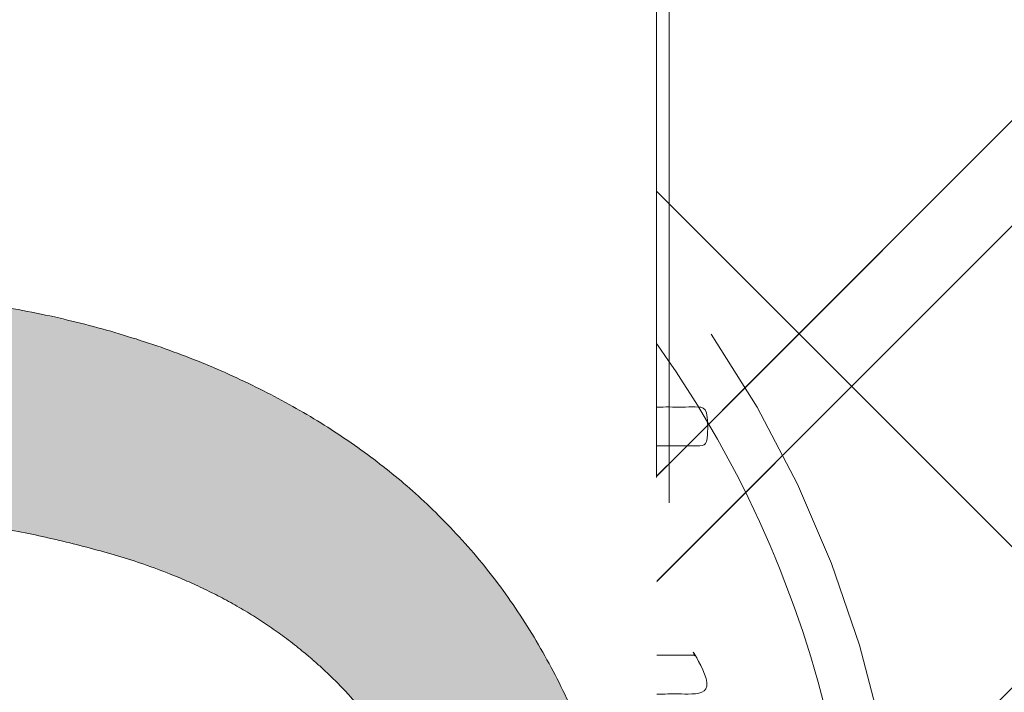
# Model space of a CAD drawing. Header units: inches. Extents: x -434 to -285, y -58 to 33.
# Tile 96 of 103: x -302.18 to -300.64, y 25.12 to 26.18. Entities that reach past the tile are written whole.
import ezdxf

# ---------------------------------------------------------------- set-up
doc = ezdxf.new("R2010")
doc.units = ezdxf.units.IN
doc.header["$LTSCALE"] = 32
doc.header["$MEASUREMENT"] = 0
doc.linetypes.add('Dash Style-1', pattern=[0.083328, 0.041656, -0.041672])
for name, color, linetype, lineweight in [('Black', 7, 'Continuous', 18), ('DashLine', 7, 'Dash Style-1', 13), ('DashLineFill', 7, 'Dash Style-1', 13), ('Drawing', 7, 'Continuous', 18), ('Metal-Black', 7, 'Continuous', 18), ('Metal-DeskStructure', 7, 'Continuous', 13), ('None', 7, 'Continuous', 18), ('Plastic-BracketCover', 7, 'Continuous', 13), ('SolidLine', 7, 'Continuous', 15), ('Wood_1-H', 7, 'Continuous', 13)]:
    doc.layers.add(name, color=color, linetype=linetype, lineweight=lineweight)
doc.layers.add('Metal-Leg', color=7, linetype='Continuous', lineweight=18, true_color=0x4c4c4c)
pattern_1 = [(45, (0, 0), (-1.613, 1.9357), []), (45, (-1.0608, 1.0608), (-0.472346, 0.41676), [])]

# ---------------------------------------------------------------- blocks, each defined once
blk = doc.blocks.new('1BRPFX-Ped_Plate (2D)')
at = {"layer": 'DashLineFill', "linetype": 'Continuous', "lineweight": 13}
h = blk.add_hatch(dxfattribs=at)
h.set_pattern_fill('Steel', color=253, style=0, pattern_type=2)
h.set_pattern_definition(pattern_1)
edge = h.paths.add_edge_path()
edge.add_arc((-4.1457, 1.7047), 0.126, 90, 180, ccw=False)
edge.add_line((-4.1457, 1.8307), (4.1457, 1.8307))
edge.add_arc((4.1457, 1.7047), 0.126, 0, 90, ccw=False)
edge.add_line((4.2717, 1.7047), (4.2717, -1.7047))
edge.add_arc((4.1457, -1.7047), 0.126, 270, 360, ccw=False)
edge.add_line((4.1457, -1.8307), (-4.1457, -1.8307))
edge.add_arc((-4.1457, -1.7047), 0.126, 180, 270, ccw=False)
edge.add_line((-4.2717, -1.7047), (-4.2717, 1.7047))
at = {"layer": 'SolidLine', "flags": 128}
blk.add_lwpolyline([(1.2795, 1.408), (1.2921, 1.4074), (1.3046, 1.4056), (1.3168, 1.4025), (1.3287, 1.3982), (1.3401, 1.3929), (1.3509, 1.3864), (1.361, 1.3789), (1.3704, 1.3704), (1.3789, 1.361), (1.3864, 1.3509), (1.3929, 1.3401), (1.3982, 1.3287), (1.4025, 1.3168), (1.4056, 1.3046), (1.4074, 1.2921), (1.408, 1.2795), (1.4074, 1.2669), (1.4056, 1.2545), (1.4025, 1.2422), (1.3982, 1.2304), (1.3929, 1.219), (1.3864, 1.2081), (1.3789, 1.198), (1.3704, 1.1887), (1.361, 1.1802), (1.3509, 1.1727), (1.3401, 1.1662), (1.3287, 1.1608), (1.3168, 1.1566), (1.3046, 1.1535), (1.2921, 1.1516), (1.2795, 1.151), (1.2669, 1.1516), (1.2545, 1.1535), (1.2422, 1.1566), (1.2304, 1.1608), (1.219, 1.1662), (1.2081, 1.1727), (1.198, 1.1802), (1.1887, 1.1887), (1.1802, 1.198), (1.1727, 1.2081), (1.1662, 1.219), (1.1608, 1.2304), (1.1566, 1.2422), (1.1535, 1.2545), (1.1516, 1.2669), (1.151, 1.2795), (1.1516, 1.2921), (1.1535, 1.3046), (1.1566, 1.3168), (1.1608, 1.3287), (1.1662, 1.3401), (1.1727, 1.3509), (1.1802, 1.361), (1.1887, 1.3704), (1.198, 1.3789), (1.2081, 1.3864), (1.219, 1.3929), (1.2304, 1.3982), (1.2422, 1.4025), (1.2545, 1.4056), (1.2669, 1.4074)], close=True, dxfattribs=at)
blk.add_lwpolyline([(0.4571, 1.0851), (0.4952, 1.108), (0.5354, 1.127), (0.5772, 1.1419), (0.6203, 1.1527), (0.6643, 1.1592), (0.7087, 1.1614), (0.753, 1.1592), (0.797, 1.1527), (0.8401, 1.1419), (0.8819, 1.127), (0.9221, 1.108), (0.9602, 1.0851), (0.9959, 1.0586), (1.0288, 1.0288), (1.0586, 0.9959), (1.0851, 0.9602), (1.108, 0.9221), (1.127, 0.8819), (1.1419, 0.8401), (1.1527, 0.797), (1.1592, 0.753), (1.1614, 0.7087), (1.1592, 0.6643), (1.1527, 0.6203), (1.1419, 0.5772), (1.127, 0.5354), (1.108, 0.4952), (1.0851, 0.4571), (1.0586, 0.4214)], dxfattribs=at)
blk = doc.blocks.new('Group-1')
at = {"layer": 'Plastic-BracketCover', "color": 7}
for points, knots in [([(1.3816, 0.8841), (1.4638, 0.8841), (1.5496, 0.8841), (1.5533, 0.8804), (1.5551, 0.8731), (1.557, 0.862), (1.557, 0.8454), (1.5551, 0.8343), (1.5533, 0.8269), (1.5496, 0.8232), (1.4638, 0.8232), (1.3816, 0.8232), (1.2552, 0.7605), (1.1288, 0.6977), (1.1196, 0.694), (1.1122, 0.6922), (1.1067, 0.6959), (1.1048, 0.7107), (1.1048, 0.7328), (1.1067, 0.7457), (1.1085, 0.7531), (1.114, 0.7568), (1.1177, 0.7586), (1.1814, 0.7891), (1.2451, 0.8195), (1.2635, 0.8288), (1.3041, 0.8454), (1.3244, 0.8546), (1.3244, 0.8555), (1.3244, 0.8564), (1.2838, 0.8712), (1.2469, 0.8897), (1.1823, 0.9201), (1.1177, 0.9506), (1.114, 0.9524), (1.1085, 0.9561), (1.1067, 0.9635), (1.1048, 0.9746), (1.1048, 0.9967), (1.1076, 1.0161), (1.1214, 1.0133), (1.1288, 1.0096), (1.2552, 0.9469), (1.3816, 0.8841)], [0, 0, 0, 0.052467, 0.054825, 0.057183, 0.059541, 0.0619, 0.064847, 0.067795, 0.070742, 0.07369, 0.139274, 0.139274, 0.25198, 0.25198, 0.259917, 0.267854, 0.275791, 0.283727, 0.291664, 0.299601, 0.307538, 0.315474, 0.315474, 0.451211, 0.451211, 0.490894, 0.530578, 0.530578, 0.53222, 0.53222, 0.609102, 0.609102, 0.742141, 0.742141, 0.749829, 0.757517, 0.765205, 0.772893, 0.783657, 0.805184, 0.815947, 0.815947, 1, 1, 1]), ([(1.1325, 0.6701), (1.1399, 0.6701), (1.1491, 0.6682), (1.1546, 0.6646), (1.1583, 0.6609), (1.1583, 0.576), (1.1583, 0.4948), (1.234, 0.4948), (1.3097, 0.4948), (1.3097, 0.5723), (1.3097, 0.6516), (1.3134, 0.6553), (1.3189, 0.659), (1.3281, 0.6609), (1.341, 0.6609), (1.3503, 0.659), (1.3558, 0.6553), (1.3595, 0.6516), (1.3595, 0.5723), (1.3595, 0.4948), (1.4527, 0.4948), (1.5477, 0.4948), (1.5533, 0.4911), (1.5551, 0.4837), (1.557, 0.4726), (1.557, 0.456), (1.5551, 0.4449), (1.5533, 0.4376), (1.5477, 0.4339), (1.3383, 0.4339), (1.1177, 0.4339), (1.1067, 0.4486), (1.1067, 0.5566), (1.1067, 0.6609), (1.1104, 0.6646), (1.1159, 0.6682), (1.127, 0.6701), (1.1325, 0.6701)], [0, 0, 0, 0.005582, 0.011164, 0.016746, 0.022328, 0.14513, 0.14513, 0.259559, 0.259559, 0.376779, 0.37957, 0.382361, 0.385152, 0.387943, 0.390037, 0.39213, 0.394223, 0.396316, 0.484232, 0.484232, 0.589939, 0.592032, 0.594126, 0.596219, 0.598312, 0.599987, 0.601661, 0.603336, 0.605011, 0.7934, 0.805122, 0.816844, 0.976556, 0.982417, 0.988278, 0.994139, 1, 1, 1]), ([(1.2377, 0.3644), (1.2728, 0.3644), (1.3263, 0.3423), (1.3632, 0.3017), (1.3853, 0.2426), (1.3853, 0.1753), (1.3853, 0.1504), (1.4656, 0.1504), (1.5496, 0.1504), (1.5533, 0.1467), (1.5551, 0.1393), (1.557, 0.1282), (1.557, 0.1116), (1.5551, 0.1005), (1.5533, 0.0932), (1.5496, 0.0895), (1.3392, 0.0895), (1.1196, 0.0895), (1.1067, 0.1042), (1.1067, 0.1614), (1.1067, 0.2242), (1.1104, 0.25), (1.1177, 0.2869), (1.1399, 0.3238), (1.1713, 0.3515), (1.2137, 0.3644), (1.2377, 0.3644)], [0, 0, 0, 0.066268, 0.132535, 0.198803, 0.26507, 0.303966, 0.303966, 0.429297, 0.43506, 0.440822, 0.446584, 0.452347, 0.456957, 0.461567, 0.466177, 0.470786, 0.728938, 0.745073, 0.761208, 0.845107, 0.870922, 0.896738, 0.922553, 0.948369, 0.974184, 1, 1, 1]), ([(1.2432, 0.3017), (1.2155, 0.3017), (1.1786, 0.2814), (1.162, 0.2519), (1.1565, 0.2205), (1.1565, 0.1771), (1.1565, 0.1504), (1.246, 0.1504), (1.3355, 0.1504), (1.3355, 0.1771), (1.3355, 0.2297), (1.3226, 0.2666), (1.2968, 0.2906), (1.2635, 0.3017), (1.2432, 0.3017)], [0, 0, 0, 0.053098, 0.106195, 0.159293, 0.212391, 0.297937, 0.297937, 0.584068, 0.584068, 0.669615, 0.752211, 0.834807, 0.917404, 1, 1, 1]), ([(1.5459, 0.0265), (1.5496, 0.0265), (1.5533, 0.0246), (1.5551, 0.0172), (1.557, 0.0043), (1.557, -0.0141), (1.5551, -0.0252), (1.5533, -0.0326), (1.5477, -0.0363), (1.5422, -0.0381), (1.4896, -0.0584), (1.437, -0.0787), (1.4186, -0.0861), (1.389, -0.1009), (1.3669, -0.123), (1.3558, -0.1526), (1.3558, -0.1922), (1.3558, -0.2116), (1.4508, -0.2116), (1.5496, -0.2116), (1.5533, -0.2153), (1.5551, -0.2227), (1.557, -0.2338), (1.557, -0.2504), (1.5551, -0.2614), (1.5533, -0.2688), (1.5496, -0.2725), (1.3383, -0.2725), (1.1177, -0.2725), (1.1067, -0.2578), (1.1067, -0.2024), (1.1067, -0.1378), (1.1085, -0.1156), (1.1104, -0.1064), (1.114, -0.0806), (1.1343, -0.04), (1.1639, -0.0141), (1.2026, 0.0006), (1.2469, 0.0006), (1.2838, -0.0123), (1.3115, -0.0344), (1.33, -0.0677), (1.3374, -0.0861), (1.3429, -0.075), (1.3577, -0.0566), (1.378, -0.0418), (1.4056, -0.0289), (1.4222, -0.0215), (1.4711, -0.0012), (1.5201, 0.0191), (1.533, 0.0246), (1.544, 0.0265), (1.5459, 0.0265)], [0, 0, 0, 0.004018, 0.008035, 0.012053, 0.01607, 0.020088, 0.024105, 0.028123, 0.03214, 0.03214, 0.070951, 0.070951, 0.084634, 0.098317, 0.112001, 0.125684, 0.138745, 0.138745, 0.202807, 0.205295, 0.207782, 0.21027, 0.212758, 0.214748, 0.216739, 0.218729, 0.220719, 0.332671, 0.339637, 0.346603, 0.391882, 0.407555, 0.423229, 0.423229, 0.466696, 0.510164, 0.553631, 0.597099, 0.640566, 0.684033, 0.727501, 0.770968, 0.770968, 0.798042, 0.825115, 0.852188, 0.879262, 0.879262, 0.958132, 0.958132, 0.979066, 1, 1, 1]), ([(1.2322, -0.0621), (1.2045, -0.0621), (1.1694, -0.0861), (1.1602, -0.1138), (1.1583, -0.123), (1.1565, -0.1452), (1.1565, -0.1867), (1.1565, -0.2116), (1.2322, -0.2116), (1.3078, -0.2116), (1.3078, -0.183), (1.3078, -0.1304), (1.2968, -0.0972), (1.2746, -0.0732), (1.2469, -0.0621), (1.2322, -0.0621)], [0, 0, 0, 0.142515, 0.285031, 0.285031, 0.330993, 0.376955, 0.445899, 0.445899, 0.655281, 0.655281, 0.734439, 0.800829, 0.867219, 0.93361, 1, 1, 1]), ([(1.4259, -0.3399), (1.4481, -0.3399), (1.4831, -0.3509), (1.5127, -0.3694), (1.533, -0.3971), (1.5551, -0.4469), (1.5551, -0.5539), (1.5551, -0.6204), (1.544, -0.6351), (1.3309, -0.6351), (1.1177, -0.6351), (1.1067, -0.6204), (1.1067, -0.5622), (1.1067, -0.4709), (1.1233, -0.4192), (1.151, -0.386), (1.1934, -0.3676), (1.2359, -0.3676), (1.2654, -0.3749), (1.2894, -0.3897), (1.3097, -0.4137), (1.3152, -0.4266), (1.3189, -0.4082), (1.3374, -0.3768), (1.365, -0.3528), (1.4038, -0.3399), (1.4259, -0.3399)], [0, 0, 0, 0.031455, 0.06291, 0.094366, 0.125821, 0.188731, 0.266159, 0.275837, 0.285516, 0.435531, 0.44521, 0.454888, 0.521427, 0.574659, 0.627891, 0.681123, 0.734355, 0.762747, 0.791139, 0.819531, 0.847924, 0.847924, 0.885943, 0.923962, 0.961981, 1, 1, 1]), ([(1.4296, -0.4026), (1.4093, -0.4026), (1.3798, -0.4155), (1.3595, -0.4395), (1.3484, -0.4764), (1.3484, -0.5401), (1.3484, -0.5761), (1.4269, -0.5761), (1.5053, -0.5761), (1.5053, -0.5327), (1.5053, -0.4488), (1.4776, -0.4155), (1.4481, -0.4026), (1.4296, -0.4026)], [0, 0, 0, 0.079156, 0.158312, 0.237468, 0.316624, 0.419526, 0.419526, 0.643799, 0.643799, 0.767809, 0.883905, 0.941952, 1, 1, 1]), ([(1.2266, -0.4285), (1.21, -0.4285), (1.1842, -0.4377), (1.1657, -0.458), (1.1565, -0.4894), (1.1565, -0.5447), (1.1565, -0.5761), (1.2285, -0.5761), (1.3004, -0.5761), (1.3004, -0.5419), (1.3004, -0.4857), (1.2894, -0.4561), (1.2691, -0.4377), (1.2414, -0.4285), (1.2266, -0.4285)], [0, 0, 0, 0.074499, 0.148998, 0.223496, 0.297995, 0.395417, 0.395417, 0.61891, 0.61891, 0.724928, 0.793696, 0.862464, 0.931232, 1, 1, 1]), ([(1.5311, -0.711), (1.5385, -0.711), (1.5523, -0.7137), (1.5551, -0.7221), (1.5551, -0.8411), (1.5551, -0.9601), (1.5533, -0.9638), (1.5477, -0.9675), (1.5385, -0.9693), (1.5256, -0.9693), (1.5164, -0.9675), (1.5108, -0.9657), (1.5071, -0.9601), (1.5071, -0.9112), (1.5071, -0.8642), (1.3374, -0.8642), (1.1676, -0.8642), (1.1934, -0.9075), (1.2192, -0.9509), (1.2211, -0.9564), (1.2229, -0.9657), (1.2192, -0.9693), (1.2082, -0.9712), (1.1957, -0.9712), (1.186, -0.9712), (1.1805, -0.9693), (1.1768, -0.9657), (1.175, -0.962), (1.1417, -0.9103), (1.1085, -0.8586), (1.1067, -0.8568), (1.1067, -0.8531), (1.1048, -0.8475), (1.1048, -0.8305), (1.1048, -0.8125), (1.1085, -0.8069), (1.1122, -0.8051), (1.3106, -0.8051), (1.5071, -0.8051), (1.5071, -0.7645), (1.5071, -0.7202), (1.5108, -0.7165), (1.5164, -0.7128), (1.5256, -0.711), (1.5311, -0.711)], [0, 0, 0, 0.00261, 0.007831, 0.010441, 0.176195, 0.178805, 0.181415, 0.184026, 0.186636, 0.188594, 0.190551, 0.192509, 0.194467, 0.244389, 0.244389, 0.424498, 0.424498, 0.47805, 0.47805, 0.484241, 0.490432, 0.496622, 0.502813, 0.507071, 0.510941, 0.514811, 0.518682, 0.518682, 0.576295, 0.576295, 0.578743, 0.58119, 0.583638, 0.590247, 0.593184, 0.596122, 0.599059, 0.911881, 0.911881, 0.976501, 0.982376, 0.988251, 0.994125, 1, 1, 1])]:
    blk.add_open_spline(points, degree=2, knots=knots, dxfattribs=at)
blk = doc.blocks.new('1BRPFY-Leg_Plate (2D)')
at = {"layer": 'DashLineFill', "linetype": 'Continuous', "lineweight": 13}
h = blk.add_hatch(dxfattribs=at)
h.set_pattern_fill('Steel', color=253, style=0, pattern_type=2)
h.set_pattern_definition(pattern_1)
edge = h.paths.add_edge_path()
edge.add_arc((-1.7047, 1.7047), 0.126, 90, 180, ccw=False)
edge.add_line((-1.7047, 1.8307), (1.7047, 1.8307))
edge.add_arc((1.7047, 1.7047), 0.126, 0, 90, ccw=False)
edge.add_line((1.8307, 1.7047), (1.8307, -1.7047))
edge.add_arc((1.7047, -1.7047), 0.126, -90, 0, ccw=False)
edge.add_line((1.7047, -1.8307), (-1.7047, -1.8307))
edge.add_arc((-1.7047, -1.7047), 0.126, 180, 270, ccw=False)
edge.add_line((-1.8307, -1.7047), (-1.8307, 1.7047))
at = {"layer": 'DashLineFill', "flags": 128}
blk.add_lwpolyline([(-1.8307, 1.7047, -0.414214), (-1.7047, 1.8307), (1.7047, 1.8307, -0.414214), (1.8307, 1.7047), (1.8307, -1.7047, -0.414214), (1.7047, -1.8307), (-1.7047, -1.8307, -0.414214), (-1.8307, -1.7047)], format="xyb", close=True, dxfattribs=at)
at = {"layer": 'SolidLine', "flags": 128}
for points in [[(1.2795, 1.4409), (1.2953, 1.4402), (1.311, 1.4378), (1.3264, 1.434), (1.3413, 1.4287), (1.3556, 1.4219), (1.3692, 1.4137), (1.3819, 1.4043), (1.3937, 1.3937), (1.4043, 1.3819), (1.4137, 1.3692), (1.4219, 1.3556), (1.4287, 1.3413), (1.434, 1.3264), (1.4378, 1.311), (1.4402, 1.2953), (1.4409, 1.2795), (1.4402, 1.2637), (1.4378, 1.248), (1.434, 1.2327), (1.4287, 1.2178), (1.4219, 1.2034), (1.4137, 1.1898), (1.4043, 1.1771), (1.3937, 1.1654), (1.3819, 1.1548), (1.3692, 1.1453), (1.3556, 1.1372), (1.3413, 1.1304), (1.3264, 1.1251), (1.311, 1.1212), (1.2953, 1.1189), (1.2795, 1.1181), (1.2637, 1.1189), (1.248, 1.1212), (1.2327, 1.1251), (1.2178, 1.1304), (1.2034, 1.1372), (1.1898, 1.1453), (1.1771, 1.1548), (1.1654, 1.1654), (1.1548, 1.1771), (1.1453, 1.1898), (1.1372, 1.2034), (1.1304, 1.2178), (1.1251, 1.2327), (1.1212, 1.248), (1.1189, 1.2637), (1.1181, 1.2795), (1.1189, 1.2953), (1.1212, 1.311), (1.1251, 1.3264), (1.1304, 1.3413), (1.1372, 1.3556), (1.1453, 1.3692), (1.1548, 1.3819), (1.1654, 1.3937), (1.1771, 1.4043), (1.1898, 1.4137), (1.2034, 1.4219), (1.2178, 1.4287), (1.2327, 1.434), (1.248, 1.4378), (1.2637, 1.4402)], [(0.7087, 0.9154), (0.7289, 0.9144), (0.749, 0.9114), (0.7687, 0.9065), (0.7878, 0.8996), (0.8061, 0.8909), (0.8235, 0.8805), (0.8398, 0.8684), (0.8548, 0.8548), (0.8684, 0.8398), (0.8805, 0.8235), (0.8909, 0.8061), (0.8996, 0.7878), (0.9065, 0.7687), (0.9114, 0.749), (0.9144, 0.7289), (0.9154, 0.7087), (0.9144, 0.6884), (0.9114, 0.6683), (0.9065, 0.6487), (0.8996, 0.6296), (0.8909, 0.6112), (0.8805, 0.5938), (0.8684, 0.5775), (0.8548, 0.5625), (0.8398, 0.5489), (0.8235, 0.5368), (0.8061, 0.5264), (0.7878, 0.5177), (0.7687, 0.5109), (0.749, 0.5059), (0.7289, 0.503), (0.7087, 0.502), (0.6884, 0.503), (0.6683, 0.5059), (0.6487, 0.5109), (0.6296, 0.5177), (0.6112, 0.5264), (0.5938, 0.5368), (0.5775, 0.5489), (0.5625, 0.5625), (0.5489, 0.5775), (0.5368, 0.5938), (0.5264, 0.6112), (0.5177, 0.6296), (0.5109, 0.6487), (0.5059, 0.6683), (0.503, 0.6884), (0.502, 0.7087), (0.503, 0.7289), (0.5059, 0.749), (0.5109, 0.7687), (0.5177, 0.7878), (0.5264, 0.8061), (0.5368, 0.8235), (0.5489, 0.8398), (0.5625, 0.8548), (0.5775, 0.8684), (0.5938, 0.8805), (0.6112, 0.8909), (0.6296, 0.8996), (0.6487, 0.9065), (0.6683, 0.9114), (0.6884, 0.9144)]]:
    blk.add_lwpolyline(points, close=True, dxfattribs=at)
at = {"layer": 'Plastic-BracketCover', "color": 7}
blk.add_blockref('Group-1', (0, 0), dxfattribs=at)
blk = doc.blocks.new('Group-22')
at = {"layer": 'Black', "color": 7}
for name in ['1BRPFX-Ped_Plate (2D)', '1BRPFY-Leg_Plate (2D)']:
    blk.add_blockref(name, (14.9803, -5.315), dxfattribs=at)
blk = doc.blocks.new('Group-23')
at = {"layer": 'None'}
blk.add_blockref('Group-22', (0, 0), dxfattribs=at)
blk = doc.blocks.new('SL Low Storage (2D)-5')
at = {"layer": 'None'}
blk.add_blockref('Group-23', (0, 0), dxfattribs=at)
at = {"layer": 'Drawing', "color": 0, "flags": 1}
for tag in ['Tag', 'Catalog', 'Option1', 'Option2', 'Option3', 'Option4', 'Option5', 'Option6', 'Option7', 'Option8', 'Option9', 'Option10', 'Option11', 'Option12', 'Custom', 'FinishGroup', 'Discount', 'Item2', 'Item3', 'Item6', 'Item8', 'Item9', 'Item10', 'Item12', 'Item13', 'Item16', 'Item18', 'Item19', 'Item20', 'Item21', 'Item22', 'Item23', 'Item24', 'Item25', 'Item1', 'Item4', 'Item5', 'Item7', 'Item11', 'Item14', 'Item15', 'Item17']:
    blk.add_attdef(tag, (41.8176, 20.0562), '', height=0.00709, dxfattribs=at)
blk = doc.blocks.new('TLLegSleeve (2D)')
at = {"layer": 'DashLineFill', "linetype": 'Continuous', "lineweight": 13}
h = blk.add_hatch(dxfattribs=at)
h.set_pattern_fill('Steel', color=253, style=0, pattern_type=2)
h.set_pattern_definition(pattern_1)
edge = h.paths.add_edge_path()
edge.add_line((1.0827, 1.4023), (1.0827, 2.9134))
edge.add_arc((0, 2.9134), 1.0827, 0, 180)
edge.add_line((-1.0827, 2.9134), (-1.0827, 1.4023))
edge.add_arc((0, 0), 1.7717, 127.6699, 412.3301)
edge.add_line((1.0827, 1.4023), (1.0827, 1.4023))
edge = h.paths.add_edge_path()
edge.add_arc((0, 2.9134), 0.748, 0, 180, ccw=False)
edge.add_arc((0, 2.9134), 0.748, 180, 360, ccw=False)
edge = h.paths.add_edge_path()
edge.add_arc((0, 0), 1.437, 0, 180, ccw=False)
edge.add_arc((0, 0), 1.437, 180, 360, ccw=False)
at = {"layer": 'DashLine', "color": 8, "flags": 128}
blk.add_lwpolyline([(1.6535, 0), (1.6456, -0.1621), (1.6218, -0.3226), (1.5823, -0.48), (1.5277, -0.6328), (1.4583, -0.7795), (1.3749, -0.9187), (1.2782, -1.049), (1.1692, -1.1692), (1.049, -1.2782), (0.9187, -1.3749), (0.7795, -1.4583), (0.6328, -1.5277), (0.48, -1.5823), (0.3226, -1.6218), (0.1621, -1.6456), (0, -1.6535), (-0.1621, -1.6456), (-0.3226, -1.6218), (-0.48, -1.5823), (-0.6328, -1.5277), (-0.7795, -1.4583), (-0.9187, -1.3749), (-1.049, -1.2782), (-1.1692, -1.1692), (-1.2782, -1.049), (-1.3749, -0.9187), (-1.4583, -0.7795), (-1.5277, -0.6328), (-1.5823, -0.48), (-1.6218, -0.3226), (-1.6456, -0.1621), (-1.6535, 0), (-1.6456, 0.1621), (-1.6218, 0.3226), (-1.5823, 0.48), (-1.5277, 0.6328), (-1.4583, 0.7795), (-1.3749, 0.9187), (-1.2782, 1.049), (-1.1692, 1.1692), (-1.049, 1.2782), (-0.9187, 1.3749), (-0.7795, 1.4583), (-0.6328, 1.5277), (-0.48, 1.5823), (-0.3226, 1.6218), (-0.1621, 1.6456), (0, 1.6535), (0.1621, 1.6456), (0.3226, 1.6218), (0.48, 1.5823), (0.6328, 1.5277), (0.7795, 1.4583), (0.9187, 1.3749), (1.049, 1.2782), (1.1692, 1.1692), (1.2782, 1.049), (1.3749, 0.9187), (1.4583, 0.7795), (1.5277, 0.6328), (1.5823, 0.48), (1.6218, 0.3226), (1.6456, 0.1621)], close=True, dxfattribs=at)
at = {"layer": 'DashLineFill', "flags": 128}
for points in [[(1.0827, 1.4023), (1.0827, 2.9134, 1), (-1.0827, 2.9134), (-1.0827, 1.4023, 2.931619), (1.0827, 1.4023)], [(-1.437, 0, -1), (1.437, 0, -1)]]:
    blk.add_lwpolyline(points, format="xyb", close=True, dxfattribs=at)
blk = doc.blocks.new('Group-79')
at = {"layer": 'SolidLine', "flags": 128}
blk.add_lwpolyline([(55.315, -5.315, -0.414214), (57.0079, -3.622, -0.414214), (58.7008, -5.315, -0.414214), (57.0079, -7.0079, -0.414214)], format="xyb", close=True, dxfattribs=at)
at = {"layer": 'Wood_1-H', "color": 7}
blk.add_blockref('TLLegSleeve (2D)', (57.0079, -5.315), dxfattribs=at)
blk = doc.blocks.new('Group-80')
at = {"layer": 'None'}
blk.add_blockref('Group-79', (0, 0), dxfattribs=at)
blk = doc.blocks.new('SL Lowboy Top (2D)-1')
at = {"layer": 'None'}
blk.add_blockref('Group-80', (0, 0), dxfattribs=at)
at = {"layer": 'Drawing', "color": 0, "flags": 1}
for tag in ['Tag', 'Catalog', 'Option1', 'Option2', 'Option3', 'Option4', 'Option5', 'Option6', 'Option7', 'Option8', 'Option9', 'Option10', 'Option11', 'Option12', 'Custom', 'FinishGroup', 'Discount', 'Item2', 'Item3', 'Item6', 'Item8', 'Item9', 'Item10', 'Item12', 'Item13', 'Item16', 'Item18', 'Item19', 'Item20', 'Item21', 'Item22', 'Item23', 'Item24', 'Item25', 'Item1', 'Item4', 'Item5', 'Item7', 'Item11', 'Item14', 'Item15', 'Item17']:
    blk.add_attdef(tag, (-0.1115, 20.9617), '', height=0.00709, dxfattribs=at)
blk = doc.blocks.new('Group-81')
at = {"layer": 'Drawing'}
blk.add_blockref('SL Lowboy Top (2D)-1', (-0.1115, 44.9775), dxfattribs=at)
at = {"layer": 'Drawing', "color": 0, "flags": 1}
for tag in ['Tag', 'Catalog', 'Option1', 'Option2', 'Option3', 'Option4', 'Option5', 'Option6', 'Option7', 'Option8', 'Option9', 'Option10', 'Option11', 'Option12', 'Custom', 'FinishGroup', 'Discount', 'Item2', 'Item3', 'Item6', 'Item8', 'Item9', 'Item10', 'Item12', 'Item13', 'Item16', 'Item18', 'Item19', 'Item20', 'Item21', 'Item22', 'Item23', 'Item24', 'Item25', 'Item1', 'Item4', 'Item5', 'Item7', 'Item11', 'Item14', 'Item15', 'Item17']:
    blk.add_attdef(tag, (-72.1194, 20.9617), '', height=0.00709, dxfattribs=at)
blk = doc.blocks.new('TL14_lower_leg (2D)')
at = {"layer": 'DashLine', "flags": 128}
for points in [[(0, 1.378), (0.1351, 1.3713), (0.2688, 1.3515), (0.4, 1.3186), (0.5273, 1.2731), (0.6496, 1.2152), (0.7655, 1.1457), (0.8742, 1.0652), (0.9744, 0.9744), (1.0652, 0.8742), (1.1457, 0.7655), (1.2152, 0.6496), (1.2731, 0.5273), (1.3186, 0.4), (1.3515, 0.2688), (1.3713, 0.1351), (1.378, 0), (1.3713, -0.1351), (1.3515, -0.2688), (1.3186, -0.4), (1.2731, -0.5273), (1.2152, -0.6496), (1.1457, -0.7655), (1.0652, -0.8742), (0.9744, -0.9744), (0.8742, -1.0652), (0.7655, -1.1457), (0.6496, -1.2152), (0.5273, -1.2731), (0.4, -1.3186), (0.2688, -1.3515), (0.1351, -1.3713), (0, -1.378), (-0.1351, -1.3713), (-0.2688, -1.3515), (-0.4, -1.3186), (-0.5273, -1.2731), (-0.6496, -1.2152), (-0.7655, -1.1457), (-0.8742, -1.0652), (-0.9744, -0.9744), (-1.0652, -0.8742), (-1.1457, -0.7655), (-1.2152, -0.6496), (-1.2731, -0.5273), (-1.3186, -0.4), (-1.3515, -0.2688), (-1.3713, -0.1351), (-1.378, 0), (-1.3713, 0.1351), (-1.3515, 0.2688), (-1.3186, 0.4), (-1.2731, 0.5273), (-1.2152, 0.6496), (-1.1457, 0.7655), (-1.0652, 0.8742), (-0.9744, 0.9744), (-0.8742, 1.0652), (-0.7655, 1.1457), (-0.6496, 1.2152), (-0.5273, 1.2731), (-0.4, 1.3186), (-0.2688, 1.3515), (-0.1351, 1.3713)], [(0.7087, 0.8701), (0.7245, 0.8693), (0.7402, 0.867), (0.7555, 0.8631), (0.7704, 0.8578), (0.7848, 0.851), (0.7983, 0.8429), (0.8111, 0.8334), (0.8228, 0.8228), (0.8334, 0.8111), (0.8429, 0.7983), (0.851, 0.7848), (0.8578, 0.7704), (0.8631, 0.7555), (0.867, 0.7402), (0.8693, 0.7245), (0.8701, 0.7087), (0.8693, 0.6928), (0.867, 0.6772), (0.8631, 0.6618), (0.8578, 0.6469), (0.851, 0.6326), (0.8429, 0.619), (0.8334, 0.6063), (0.8228, 0.5945), (0.8111, 0.5839), (0.7983, 0.5744), (0.7848, 0.5663), (0.7704, 0.5595), (0.7555, 0.5542), (0.7402, 0.5503), (0.7245, 0.548), (0.7087, 0.5472), (0.6928, 0.548), (0.6772, 0.5503), (0.6618, 0.5542), (0.6469, 0.5595), (0.6326, 0.5663), (0.619, 0.5744), (0.6063, 0.5839), (0.5945, 0.5945), (0.5839, 0.6063), (0.5744, 0.619), (0.5663, 0.6326), (0.5595, 0.6469), (0.5542, 0.6618), (0.5503, 0.6772), (0.548, 0.6928), (0.5472, 0.7087), (0.548, 0.7245), (0.5503, 0.7402), (0.5542, 0.7555), (0.5595, 0.7704), (0.5663, 0.7848), (0.5744, 0.7983), (0.5839, 0.8111), (0.5945, 0.8228), (0.6063, 0.8334), (0.619, 0.8429), (0.6326, 0.851), (0.6469, 0.8578), (0.6618, 0.8631), (0.6772, 0.867), (0.6928, 0.8693)]]:
    blk.add_lwpolyline(points, close=True, dxfattribs=at)
blk = doc.blocks.new('1BRPT9-Bracket (2D)')
at = {"layer": 'DashLineFill', "linetype": 'Continuous', "lineweight": 13}
h = blk.add_hatch(dxfattribs=at)
h.set_pattern_fill('Steel', color=253, style=0, pattern_type=2)
h.set_pattern_definition(pattern_1)
edge = h.paths.add_edge_path()
edge.add_line((-2.3221, -8.7402), (-2.3221, 8.7402))
edge.add_line((-2.3221, 8.7402), (1.6779, 8.7402))
edge.add_arc((1.6779, 8.4882), 0.252, 0, 90, ccw=False)
edge.add_line((1.9299, 8.4882), (1.9299, 7.4803))
edge.add_line((1.9299, 7.4803), (2.3236, 7.4611))
edge.add_line((2.3236, 7.4611), (2.3236, -7.4803))
edge.add_line((2.3236, -7.4803), (1.9299, -7.4803))
edge.add_line((1.9299, -7.4803), (1.9299, -8.4882))
edge.add_arc((1.6779, -8.4882), 0.252, -90, 0, ccw=False)
edge.add_line((1.6779, -8.7402), (-2.3221, -8.7402))
h = blk.add_hatch(dxfattribs=at)
h.set_pattern_fill('Steel', color=253, style=0, pattern_type=2)
h.set_pattern_definition(pattern_1)
h.paths.add_polyline_path([(-1.3378, 0.6004), (-1.3291, 0.6), (-1.3205, 0.5987), (-1.3121, 0.5966), (-1.3039, 0.5937), (-1.2961, 0.5899), (-1.2886, 0.5855), (-1.2816, 0.5803), (-1.2752, 0.5744), (-1.2693, 0.568), (-1.2642, 0.561), (-1.2597, 0.5536), (-1.256, 0.5457), (-1.253, 0.5375), (-1.2509, 0.5291), (-1.2497, 0.5205), (-1.2492, 0.5118), (-1.2497, 0.5031), (-1.2509, 0.4945), (-1.253, 0.4861), (-1.256, 0.4779), (-1.2597, 0.4701), (-1.2642, 0.4626), (-1.2693, 0.4556), (-1.2752, 0.4492), (-1.2816, 0.4433), (-1.2886, 0.4382), (-1.2961, 0.4337), (-1.3039, 0.43), (-1.3121, 0.427), (-1.3205, 0.4249), (-1.3291, 0.4237), (-1.3378, 0.4232), (-1.3465, 0.4237), (-1.3551, 0.4249), (-1.3635, 0.427), (-1.3717, 0.43), (-1.3796, 0.4337), (-1.387, 0.4382), (-1.394, 0.4433), (-1.4005, 0.4492), (-1.4063, 0.4556), (-1.4115, 0.4626), (-1.4159, 0.4701), (-1.4197, 0.4779), (-1.4226, 0.4861), (-1.4247, 0.4945), (-1.426, 0.5031), (-1.4264, 0.5118), (-1.426, 0.5205), (-1.4247, 0.5291), (-1.4226, 0.5375), (-1.4197, 0.5457), (-1.4159, 0.5536), (-1.4115, 0.561), (-1.4063, 0.568), (-1.4005, 0.5744), (-1.394, 0.5803), (-1.387, 0.5855), (-1.3796, 0.5899), (-1.3717, 0.5937), (-1.3635, 0.5966), (-1.3551, 0.5987), (-1.3465, 0.6)])
at = {"layer": 'DashLineFill', "flags": 128}
blk.add_lwpolyline([(-1.3378, 0.6004), (-1.3291, 0.6), (-1.3205, 0.5987), (-1.3121, 0.5966), (-1.3039, 0.5937), (-1.2961, 0.5899), (-1.2886, 0.5855), (-1.2816, 0.5803), (-1.2752, 0.5744), (-1.2693, 0.568), (-1.2642, 0.561), (-1.2597, 0.5536), (-1.256, 0.5457), (-1.253, 0.5375), (-1.2509, 0.5291), (-1.2497, 0.5205), (-1.2492, 0.5118), (-1.2497, 0.5031), (-1.2509, 0.4945), (-1.253, 0.4861), (-1.256, 0.4779), (-1.2597, 0.4701), (-1.2642, 0.4626), (-1.2693, 0.4556), (-1.2752, 0.4492), (-1.2816, 0.4433), (-1.2886, 0.4382), (-1.2961, 0.4337), (-1.3039, 0.43), (-1.3121, 0.427), (-1.3205, 0.4249), (-1.3291, 0.4237), (-1.3378, 0.4232), (-1.3465, 0.4237), (-1.3551, 0.4249), (-1.3635, 0.427), (-1.3717, 0.43), (-1.3796, 0.4337), (-1.387, 0.4382), (-1.394, 0.4433), (-1.4005, 0.4492), (-1.4063, 0.4556), (-1.4115, 0.4626), (-1.4159, 0.4701), (-1.4197, 0.4779), (-1.4226, 0.4861), (-1.4247, 0.4945), (-1.426, 0.5031), (-1.4264, 0.5118), (-1.426, 0.5205), (-1.4247, 0.5291), (-1.4226, 0.5375), (-1.4197, 0.5457), (-1.4159, 0.5536), (-1.4115, 0.561), (-1.4063, 0.568), (-1.4005, 0.5744), (-1.394, 0.5803), (-1.387, 0.5855), (-1.3796, 0.5899), (-1.3717, 0.5937), (-1.3635, 0.5966), (-1.3551, 0.5987), (-1.3465, 0.6)], close=True, dxfattribs=at)
blk = doc.blocks.new('Group-67')
at = {"layer": 'DashLineFill', "linetype": 'Continuous', "lineweight": 13}
h = blk.add_hatch(dxfattribs=at)
h.set_pattern_fill('Steel', color=253, style=0, pattern_type=2)
h.set_pattern_definition(pattern_1)
h.paths.add_polyline_path([(-2.0669, 1.3976), (2.0669, 1.3976), (2.0669, 0.1378), (2.1063, 0.1378), (2.1063, -0.1378), (2.0669, -0.1378), (2.0669, -5.2756), (2.1063, -5.2756), (2.1063, -5.5512), (2.0669, -5.5512), (2.0669, -5.8268), (-2.0669, -5.8268), (-2.0669, -5.5512), (-2.1063, -5.5512), (-2.1063, -5.2756), (-2.0669, -5.2756), (-2.0669, -0.1378), (-2.1063, -0.1378), (-2.1063, 0.1378), (-2.0669, 0.1378)])
at = {"layer": 'DashLineFill', "flags": 128}
blk.add_lwpolyline([(-2.0669, 1.3976), (2.0669, 1.3976), (2.0669, 0.1378), (2.1063, 0.1378), (2.1063, -0.1378), (2.0669, -0.1378), (2.0669, -5.2756), (2.1063, -5.2756), (2.1063, -5.5512), (2.0669, -5.5512), (2.0669, -5.8268), (-2.0669, -5.8268), (-2.0669, -5.5512), (-2.1063, -5.5512), (-2.1063, -5.2756), (-2.0669, -5.2756), (-2.0669, -0.1378), (-2.1063, -0.1378), (-2.1063, 0.1378), (-2.0669, 0.1378)], close=True, dxfattribs=at)
blk = doc.blocks.new('TL14_upper_leg (2D)')
at = {"layer": 'DashLine', "flags": 128}
blk.add_lwpolyline([(0, 1.2205), (0.1196, 1.2146), (0.2381, 1.197), (0.3543, 1.1679), (0.4671, 1.1276), (0.5753, 1.0764), (0.6781, 1.0148), (0.7743, 0.9434), (0.863, 0.863), (0.9434, 0.7743), (1.0148, 0.6781), (1.0764, 0.5753), (1.1276, 0.4671), (1.1679, 0.3543), (1.197, 0.2381), (1.2146, 0.1196), (1.2205, 0), (1.2146, -0.1196), (1.197, -0.2381), (1.1679, -0.3543), (1.1276, -0.4671), (1.0764, -0.5753), (1.0148, -0.6781), (0.9434, -0.7743), (0.863, -0.863), (0.7743, -0.9434), (0.6781, -1.0148), (0.5753, -1.0764), (0.4671, -1.1276), (0.3543, -1.1679), (0.2381, -1.197), (0.1196, -1.2146), (0, -1.2205), (-0.1196, -1.2146), (-0.2381, -1.197), (-0.3543, -1.1679), (-0.4671, -1.1276), (-0.5753, -1.0764), (-0.6781, -1.0148), (-0.7743, -0.9434), (-0.863, -0.863), (-0.9434, -0.7743), (-1.0148, -0.6781), (-1.0764, -0.5753), (-1.1276, -0.4671), (-1.1679, -0.3543), (-1.197, -0.2381), (-1.2146, -0.1196), (-1.2205, 0), (-1.2146, 0.1196), (-1.197, 0.2381), (-1.1679, 0.3543), (-1.1276, 0.4671), (-1.0764, 0.5753), (-1.0148, 0.6781), (-0.9434, 0.7743), (-0.863, 0.863), (-0.7743, 0.9434), (-0.6781, 1.0148), (-0.5753, 1.0764), (-0.4671, 1.1276), (-0.3543, 1.1679), (-0.2381, 1.197), (-0.1196, 1.2146)], close=True, dxfattribs=at)
at = {"layer": 'DashLine', "color": 7}
blk.add_blockref('Group-67', (0, 0), dxfattribs=at)
blk = doc.blocks.new('Group-68')
at = {"layer": 'Metal-DeskStructure', "linetype": 'Continuous', "lineweight": 0, "true_color": 0xff0000}
blk.add_hatch(color=1, dxfattribs=at).paths.add_polyline_path([(0.7234, -0.3951), (1.0679, -0.4834), (1.0404, -0.5852), (1.0078, -0.6808), (0.9701, -0.7702), (0.9274, -0.8533), (0.8797, -0.9302), (0.8269, -1.0008), (0.7691, -1.0652), (0.7062, -1.1234), (0.639, -1.175), (0.5682, -1.2197), (0.4938, -1.2575), (0.4158, -1.2885), (0.3342, -1.3125), (0.249, -1.3297), (0.1602, -1.3401), (0.0678, -1.3435), (-0.0276, -1.3408), (-0.1185, -1.3328), (-0.2047, -1.3194), (-0.2865, -1.3007), (-0.3637, -1.2766), (-0.4363, -1.2472), (-0.5044, -1.2125), (-0.5679, -1.1723), (-0.6273, -1.1272), (-0.683, -1.0772), (-0.735, -1.0225), (-0.7834, -0.963), (-0.8282, -0.8987), (-0.8692, -0.8296), (-0.9066, -0.7558), (-0.9403, -0.6771), (-0.9702, -0.5954), (-0.9962, -0.5121), (-1.0181, -0.4273), (-1.036, -0.341), (-1.05, -0.2532), (-1.0599, -0.1638), (-1.0659, -0.073), (-1.0679, 0.0194), (-1.0657, 0.1192), (-1.059, 0.2158), (-1.0479, 0.3092), (-1.0324, 0.3994), (-1.0124, 0.4863), (-0.988, 0.57), (-0.9591, 0.6505), (-0.9258, 0.7277), (-0.8884, 0.8011), (-0.8472, 0.8699), (-0.8023, 0.9341), (-0.7536, 0.9938), (-0.7011, 1.0489), (-0.6448, 1.0994), (-0.5848, 1.1454), (-0.521, 1.1869), (-0.4545, 1.2236), (-0.3864, 1.2554), (-0.3166, 1.2823), (-0.2452, 1.3043), (-0.1721, 1.3215), (-0.0974, 1.3337), (-0.021, 1.3411), (0.0571, 1.3435), (0.1449, 1.3404), (0.2291, 1.3313), (0.3098, 1.316), (0.3869, 1.2945), (0.4604, 1.267), (0.5303, 1.2333), (0.5966, 1.1935), (0.6594, 1.1476), (0.718, 1.0961), (0.772, 1.0397), (0.8214, 0.9784), (0.8662, 0.9121), (0.9063, 0.8409), (0.9419, 0.7647), (0.9728, 0.6835), (0.999, 0.5975), (0.6545, 0.5157), (0.6335, 0.5853), (0.6102, 0.6501), (0.5846, 0.71), (0.5568, 0.765), (0.5268, 0.8151), (0.4945, 0.8603), (0.4599, 0.9006), (0.4231, 0.936), (0.3839, 0.9669), (0.3423, 0.9937), (0.2982, 1.0164), (0.2516, 1.0349), (0.2026, 1.0494), (0.1512, 1.0597), (0.0973, 1.0659), (0.0409, 1.0679), (-0.0239, 1.0656), (-0.0861, 1.0588), (-0.1454, 1.0474), (-0.2021, 1.0314), (-0.2561, 1.0109), (-0.3073, 0.9859), (-0.3558, 0.9562), (-0.4015, 0.922), (-0.4443, 0.884), (-0.4838, 0.8428), (-0.5199, 0.7985), (-0.5528, 0.751), (-0.5824, 0.7004), (-0.6086, 0.6466), (-0.6316, 0.5897), (-0.6513, 0.5297), (-0.6682, 0.4678), (-0.6829, 0.4054), (-0.6953, 0.3426), (-0.7054, 0.2794), (-0.7133, 0.2156), (-0.7189, 0.1514), (-0.7223, 0.0867), (-0.7234, 0.0215), (-0.7221, -0.0614), (-0.718, -0.1416), (-0.7112, -0.2192), (-0.7016, -0.2942), (-0.6894, -0.3664), (-0.6744, -0.4361), (-0.6567, -0.503), (-0.6362, -0.5673), (-0.6129, -0.6283), (-0.5865, -0.6853), (-0.5571, -0.7383), (-0.5247, -0.7873), (-0.4892, -0.8324), (-0.4506, -0.8734), (-0.409, -0.9105), (-0.3644, -0.9436), (-0.3178, -0.9727), (-0.2702, -0.998), (-0.2216, -1.0193), (-0.1721, -1.0368), (-0.1216, -1.0504), (-0.0702, -1.0601), (-0.0178, -1.066), (0.0355, -1.0679), (0.0997, -1.0653), (0.1613, -1.0573), (0.2204, -1.0441), (0.2769, -1.0255), (0.331, -1.0017), (0.3825, -0.9725), (0.4315, -0.9381), (0.478, -0.8984), (0.5214, -0.8534), (0.5611, -0.8033), (0.5973, -0.7481), (0.6298, -0.6878), (0.6586, -0.6223), (0.6839, -0.5517), (0.7055, -0.4759)])
at = {"layer": 'Metal-DeskStructure', "color": 7}
blk.add_open_spline([(0.7234, -0.3951), (0.8957, -0.4392), (1.0679, -0.4834), (0.9678, -0.9032), (0.4446, -1.3435), (-0.323, -1.3435), (-0.8128, -1.0012), (-1.0679, -0.3531), (-1.0679, 0.4252), (-0.7837, 1.0302), (-0.2584, 1.3435), (0.4155, 1.3435), (0.9032, 0.9516), (0.999, 0.5975), (0.8268, 0.5566), (0.6545, 0.5157), (0.5749, 0.8042), (0.2713, 1.0679), (-0.2239, 1.0679), (-0.5792, 0.7762), (-0.7234, 0.2831), (-0.7234, -0.3154), (-0.549, -0.8192), (-0.1798, -1.0679), (0.2971, -1.0679), (0.6588, -0.7288), (0.7234, -0.3951)], degree=2, knots=[0, 0, 0, 0.015703, 0.015703, 0.053822, 0.09194, 0.131475, 0.171009, 0.210543, 0.253619, 0.296696, 0.339772, 0.388729, 0.437686, 0.437686, 0.461308, 0.461308, 0.501245, 0.541181, 0.58709, 0.632998, 0.678906, 0.73804, 0.797173, 0.856306, 0.928153, 1, 1, 1], dxfattribs=at)
blk = doc.blocks.new('SlateLegLocator-C')
at = {"color": 255, "linetype": 'Dash Style-1', "lineweight": 5}
blk.add_wipeout([(-2.1063, 1.378), (2.1063, 1.378), (2.1063, -5.8071), (-2.1063, -5.8071)], dxfattribs=at).dxf.layer = 'Black'
at = {"layer": 'Black', "linetype": 'Dash Style-1', "lineweight": 5, "flags": 128}
blk.add_lwpolyline([(-2.1063, 1.378), (2.1063, 1.378), (2.1063, -5.8071), (-2.1063, -5.8071)], close=True, dxfattribs=at)
at = {"layer": 'Metal-DeskStructure', "color": 7}
blk.add_blockref('Group-68', (0, 0), dxfattribs=at)
blk = doc.blocks.new('StructEnd-C (2D)')
at = {"layer": 'Metal-Black', "color": 7}
blk.add_blockref('1BRPT9-Bracket (2D)', (0, 0), dxfattribs=at)
at = {"layer": 'Metal-Leg', "color": 7}
blk.add_blockref('TL14_upper_leg (2D)', (0, 0), dxfattribs=at)
at = {"layer": 'Metal-DeskStructure', "color": 7}
blk.add_blockref('SlateLegLocator-C', (0, 0), dxfattribs=at)
blk = doc.blocks.new('29D RUNOFF RETURN LEFT (2D)')
at = {"layer": 'SolidLine', "color": 7}
blk.add_blockref('TL14_lower_leg (2D)', (0.7322, 30.128), dxfattribs=at)
at = {"layer": 'SolidLine', "color": 7, "rotation": 270}
blk.add_blockref('StructEnd-C (2D)', (0.7322, 30.128), dxfattribs=at)
at = {"layer": 'SolidLine', "color": 7}
blk.add_blockref('TL14_lower_leg (2D)', (0.7322, 30.128), dxfattribs=at)
at = {"layer": 'SolidLine', "color": 7, "rotation": 270}
blk.add_blockref('StructEnd-C (2D)', (0.7322, 30.128), dxfattribs=at)

msp = doc.modelspace()

# ---------------------------------------------------------------- block references
at = {"layer": 'Drawing', "color": 7}
msp.add_blockref('Group-81', (-359.4593, -14.9775), dxfattribs=at)
at = {"layer": 'Drawing'}
msp.add_blockref('SL Low Storage (2D)-5', (-317.6417, 30), dxfattribs=at)

# ---------------------------------------------------------------- next in the draw order: block references
at = {"layer": 'Drawing', "color": 7}
msp.add_blockref('29D RUNOFF RETURN LEFT (2D)', (-303.2952, -5.4429), dxfattribs=at)

doc.saveas('drawing.dxf')
